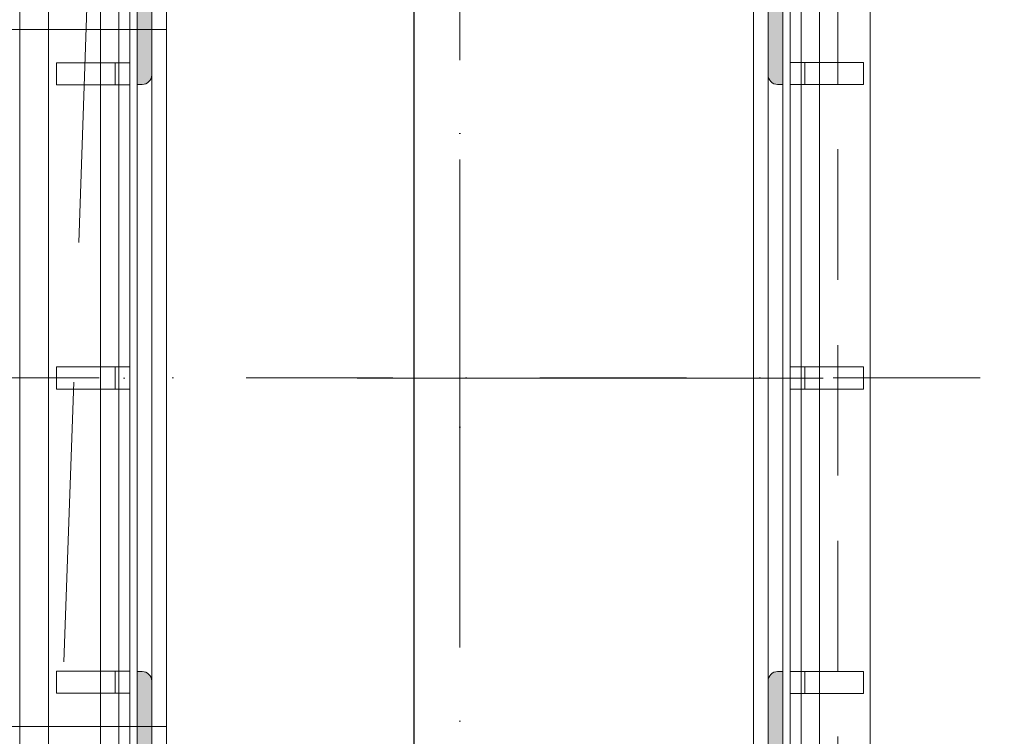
# Model space of a CAD drawing. Header units: millimetres. Extents: x 213386 to 459888, y 74252 to 208052.
# Tile 169 of 256: x 373477 to 374148, y 182188 to 182676. Entities that reach past the tile are written whole.
import ezdxf

# ---------------------------------------------------------------- set-up
doc = ezdxf.new("R2010")
doc.units = ezdxf.units.MM
for name, pattern in [('DASHDOTX2', [2, 1, -0.5, 0, -0.5]), ('ČERCHOVANÁ', [25.4, 12.7, -6.35, 0, -6.35]), ('ČÁRKOVANÁ', [19.05, 12.7, -6.35])]:
    doc.linetypes.add(name, pattern=pattern)
doc.layers.get('Defpoints').update_dxf_attribs({"color": 255, "lineweight": 0})
for name, color, linetype, lineweight in [('HU-obrys', 255, 'Continuous', 0), ('HU-ocel pohled', 255, 'Continuous', 0), ('HU-ocel rez', 255, 'Continuous', 0), ('HU-osy', 255, 'DASHDOTX2', 0), ('HU-slaba odstin sedi 254', 255, 'Continuous', 0), ('KOTY 50', 255, 'Continuous', 0), ('NOVA', 255, 'Continuous', 0), ('NOVÁ TLUSTÁ', 255, 'Continuous', 0), ('OSY', 255, 'Continuous', 0), ('TENKA', 255, 'Continuous', 0)]:
    doc.layers.add(name, color=color, linetype=linetype, lineweight=lineweight)
doc.layers.get('KOTY 50').off()
doc.styles.add('CS-ROMANS', font='romans.shx', dxfattribs={"width": 0.75, "oblique": 5})
doc.dimstyles.new('A_KÓTA_50', dxfattribs={"dimtxt": 110, "dimasz": 2, "dimexe": 100, "dimexo": 1500, "dimgap": 40, "dimtad": 1, "dimrnd": 1, "dimdsep": 46, "dimtxsty": 'CS-ROMANS', "dimblk": 'KOT_CARA20', "dimcen": 45, "dimse1": 1, "dimse2": 1, "dimclrd": 256, "dimclre": 256, "dimclrt": 256, "dimadec": 0, "dimazin": 0, "dimtfac": 1, "dimtix": 1, "dimtmove": 2, "dimatfit": 3, "dimldrblk": 'OBLIQUE', "dimfxl": 100, "dimtolj": 1, "dimarcsym": 0})

# ---------------------------------------------------------------- blocks, each defined once
blk = doc.blocks.new('KOT_CARA20')
for p, q in [((0, 20), (0, -20)), ((0, 0), (14.14, 14.14)), ((0, 0), (-14.14, -14.14))]:
    blk.add_line(p, q)
blk = doc.blocks.new('*D3950')
at = {"lineweight": -2, "transparency": 16777216}
blk.add_line((373745.55, 181384.15), (373745.55, 202680.15), dxfattribs=at)
at = {"layer": 'Defpoints', "color": 0, "transparency": 16777216}
for p in [(373428.86, 202682.15), (373745.55, 202682.15), (373010.82, 181382.15)]:
    blk.add_point(p, dxfattribs=at)
at = {"lineweight": -2, "transparency": 16777216, "xscale": 2, "yscale": 2, "zscale": 2}
for p, rotation in [((373745.55, 202682.15), 90), ((373745.55, 181382.15), 270)]:
    blk.add_blockref('KOT_CARA20', p, dxfattribs=dict(at, rotation=rotation))
at = {"transparency": 16777216, "insert": (373643.05, 192725.83), "char_height": 110, "attachment_point": 5, "rotation": 90, "style": 'CS-ROMANS'}
blk.add_mtext('\\A1;21300', dxfattribs=at)
blk = doc.blocks.new('_OBLIQUE')
at = {"color": 0, "linetype": 'ByBlock', "ltscale": 15}
blk.add_line((-0.5, -0.5), (0.5, 0.5), dxfattribs=at)
blk = doc.blocks.new('A$C657B7939')
at = {"layer": 'HU-slaba odstin sedi 254'}
h = blk.add_hatch(color=256, dxfattribs=at)
h.dxf.hatch_style = 1
h.paths.add_polyline_path([(0.01, 0.1135, 0.414214), (0.0035, 0.12), (0, 0.12), (0, 0), (0.12, 0), (0.12, 0.0035, 0.414214), (0.1135, 0.01), (0.023, 0.01, -0.414214), (0.01, 0.023)])
for p, q in [((0, 0.12), (0.0035, 0.12)), ((0, 0), (0, 0.12)), ((0.01, 0.1135), (0.01, 0.023)), ((0.023, 0.01), (0.1135, 0.01)), ((0.12, 0.0035), (0.12, 0)), ((0.12, 0), (0, 0))]:
    blk.add_line(p, q)
for centre, radius, start, end in [((0.0035, 0.1135), 0.0065, 0, 90), ((0.023, 0.023), 0.013, 180, 270), ((0.1135, 0.0035), 0.0065, 0, 90)]:
    blk.add_arc(centre, radius, start, end)
blk = doc.blocks.new('ztužení sloupů 2')
at = {"layer": 'HU-obrys', "ltscale": 100}
blk.add_lwpolyline([(141108.33, 177277.86), (141108.33, 176697.86), (141118.33, 176687.86), (141498.33, 176687.86), (141508.33, 176697.86), (141508.33, 177277.86), (141498.33, 177287.86), (141118.33, 177287.86)], close=True, dxfattribs=at)
at = {"layer": 'HU-ocel pohled'}
for p, q in [((141033.33, 177202.49), (141083.33, 177202.49)), ((141033.33, 177187.49), (141033.33, 177202.49)), ((141073.33, 177187.49), (141073.33, 177202.49)), ((141583.33, 177202.86), (141533.33, 177202.86)), ((141543.33, 177187.86), (141543.33, 177202.86)), ((141583.33, 177187.86), (141583.33, 177202.86)), ((141033.33, 177187.49), (141083.33, 177187.49)), ((141583.33, 177187.86), (141533.33, 177187.86)), ((141033.33, 176995.36), (141083.33, 176995.36)), ((141033.33, 176980.36), (141033.33, 176995.36)), ((141073.33, 176980.36), (141073.33, 176995.36)), ((141583.33, 176995.36), (141533.33, 176995.36)), ((141543.33, 176980.36), (141543.33, 176995.36)), ((141583.33, 176980.36), (141583.33, 176995.36)), ((141033.33, 176980.36), (141083.33, 176980.36)), ((141583.33, 176980.36), (141533.33, 176980.36)), ((141033.33, 176788.23), (141083.33, 176788.23)), ((141033.33, 176773.23), (141033.33, 176788.23)), ((141073.33, 176773.23), (141073.33, 176788.23)), ((141583.33, 176787.86), (141533.33, 176787.86)), ((141543.33, 176772.86), (141543.33, 176787.86)), ((141583.33, 176772.86), (141583.33, 176787.86)), ((141033.33, 176773.23), (141083.33, 176773.23)), ((141583.33, 176772.86), (141533.33, 176772.86))]:
    blk.add_line(p, q, dxfattribs=at)
for points in [[(141027.96, 177367.86), (141027.96, 176607.86), (141587.96, 176607.86), (141587.96, 177367.86)], [(141083.33, 177312.86), (141083.33, 176662.86), (141533.33, 176662.86), (141533.33, 177312.86)], [(141098.33, 177297.86), (141098.33, 176677.86), (141518.33, 176677.86), (141518.33, 177297.86)]]:
    blk.add_lwpolyline(points, close=True, dxfattribs=at)
at = {"layer": 'HU-osy', "ltscale": 100}
for p, q in [((141308.33, 176604.18), (141308.33, 177371.54)), ((141662.78, 176987.86), (140895.42, 176987.86))]:
    blk.add_line(p, q, dxfattribs=at)
at = {"layer": 'NOVÁ TLUSTÁ', "ltscale": 5}
for points in [[(141063.33, 177332.86), (141553.33, 177332.86), (141553.33, 176642.86), (141063.33, 176642.86)], [(141075.83, 177320.36), (141540.83, 177320.36), (141540.83, 176655.36), (141075.83, 176655.36)], [(141088.33, 177307.86), (141528.33, 177307.86), (141528.33, 176667.86), (141088.33, 176667.86)]]:
    blk.add_lwpolyline(points, close=True, dxfattribs=at)
at = {"layer": 'HU-ocel rez', "ltscale": 30}
for p, xscale, yscale, rotation in [((141088.33, 177307.86), 1000, 1000, 270), ((141528.33, 177307.86), -1000.000000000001, 1000.000000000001, 90), ((141088.33, 176667.86), -1000, 1000, 270), ((141528.33, 176667.86), 1000.000000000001, 1000.000000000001, 90)]:
    blk.add_blockref('A$C657B7939', p, dxfattribs=dict(at, xscale=xscale, yscale=yscale, rotation=rotation))

msp = doc.modelspace()

# ---------------------------------------------------------------- linework, layer by layer
at = {"layer": 'NOVA', "linetype": 'ČÁRKOVANÁ', "ltscale": 15}
msp.add_line((373476.638, 181382.154), (374226.638, 202682.154), dxfattribs=at)
at = {"layer": 'NOVA'}
for p, q in [((373476.638, 180632.154), (373476.638, 196574.654)), ((373576.638, 182669.654), (373270.638, 182669.654)), ((373576.638, 182194.654), (373270.638, 182194.654))]:
    msp.add_line(p, q, dxfattribs=at)
at = {"layer": 'NOVA', "ltscale": 5}
msp.add_line((373476.638, 180632.154), (373476.638, 196574.654), dxfattribs=at)
at = {"layer": 'OSY', "linetype": 'ČERCHOVANÁ', "ltscale": 25}
for p, q in [((373776.638, 204809.563), (373776.638, 179734.916)), ((400063.194, 182432.154), (372424.222, 182432.154))]:
    msp.add_line(p, q, dxfattribs=at)
at = {"layer": 'TENKA', "ltscale": 20}
msp.add_line((373476.638, 180632.154), (373476.638, 184794.654), dxfattribs=at)
at = {"layer": 'TENKA', "linetype": 'ČÁRKOVANÁ', "ltscale": 7}
msp.add_lwpolyline([(374034.138, 203432.154), (399176.638, 203432.154), (399176.638, 180632.154), (374034.138, 180632.154)], close=True, dxfattribs=at)

# ---------------------------------------------------------------- block references
at = {"layer": 'KOTY 50'}
msp.add_blockref('ztužení sloupů 2', (232468.311, 5444.296), dxfattribs=at)

# ---------------------------------------------------------------- dimensions: what is measured, and where the dimension line sits
dim = msp.add_linear_dim(base=(373745.548, 202682.154), p1=(373010.825, 181382.154), p2=(373428.861, 202682.154), angle=90, dimstyle='A_KÓTA_50')
dim.commit()
dim.dimension.update_dxf_attribs({"geometry": '*D3950', "text_midpoint": (373643.048, 192725.83), "dimtype": 160})

doc.saveas('drawing.dxf')
